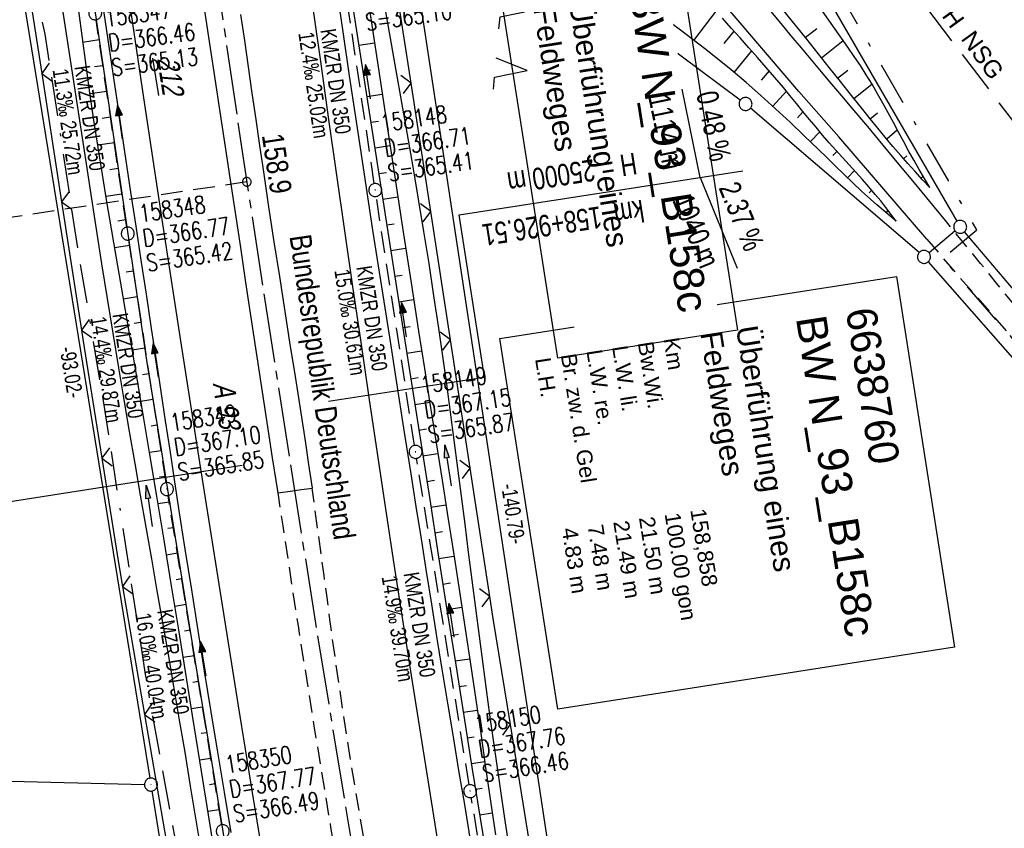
# Model space of a CAD drawing. Extents: x 510806 to 511233, y 466129 to 467087.
# Tile 17 of 35: x 511027 to 511141, y 466527 to 466620. Entities that reach past the tile are written whole.
import ezdxf
from ezdxf.enums import TextEntityAlignment as Align

# ---------------------------------------------------------------- set-up
doc = ezdxf.new("R2010")
doc.units = 0
doc.header["$LTSCALE"] = 10
doc.header["$MEASUREMENT"] = 0
for name, pattern in [('ACAD_ISO16W100', [73, 15, -6.5, 15, -6.5, 15, -7, 1, -7]), ('ACHSE', [5.5, 4, -0.5, 0.5, -0.5]), ('AUSGEZOGEN', [0]), ('LT00', [0]), ('LT05', [0.7, 0.5, -0.2]), ('LT08', [0.42, 0.2, -0.1, 0.02, -0.1]), ('LT11', [0.3, 0.2, -0.1]), ('LT17', [0.15, 0.1, -0.05]), ('STRICHLINIE2', [0.375, 0.25, -0.125])]:
    doc.linetypes.add(name, pattern=pattern)
doc.layers.get('0').update_dxf_attribs({"linetype": 'LT00'})
for name, color, linetype in [('--EK_BW_TEXT_B', 20, 'LT00'), ('--EK_FBR', 1, 'LT00'), ('--EK_Halt-Pfeil', 4, 'LT00'), ('--EK_Haltung', 7, 'STRICHLINIE2'), ('--EK_Haltung-Text', 140, 'LT00'), ('--EK_Schacht-Text', 5, 'LT00'), ('--EK_ST-93-1', 30, 'LT17'), ('--EL_DFK_AB_L', 21, 'LT00'), ('--EL_DFK_AB_P', 7, 'LT00'), ('--EL_Halt-Pfeil', 4, 'LT00'), ('--EL_Haltung', 182, 'STRICHLINIE2'), ('--EL_Haltung-Text', 182, 'LT00'), ('-AX-093', 35, 'ACHSE'), ('-GRA-20O', 20, 'LT00'), ('-GRA-20W', 20, 'LT00'), ('-ST-93-1', 250, 'LT00'), ('ABSTAND', 8, 'LT00'), ('BAB-KABEL', 220, 'ACAD_ISO16W100'), ('BRD', 255, 'Continuous'), ('BW_TEXT_B', 20, 'AUSGEZOGEN'), ('DFK_AB_FLNR', 7, 'Continuous'), ('DFK_AB_L', 21, 'LT00'), ('DFK_AB_P', 7, 'LT00'), ('DFK_BES-WEGE', 255, 'LT00'), ('DFK_GZPKT', 250, 'LT00'), ('DFK_KATASTER', 250, 'LT00'), ('DFK_NUTZUNG', 250, 'LT00'), ('FFH', 61, 'LT05'), ('FFH_TEXT', 61, 'LT00'), ('GEMEINDEGRENZE', 3, 'LT08'), ('MITTELSTREIFEN-Ü_LINIE', 250, 'LT11'), ('NSG', 61, 'LT05'), ('NSG_TEXT', 61, 'LT00'), ('PFEIL', 140, 'AUSGEZOGEN'), ('V101_AFBR_BAB', 250, 'LT00'), ('V101_BOESCH', 250, 'LT00'), ('V101_BOSCHUNG', 250, 'LT00'), ('V101_FELDWEG', 250, 'LT11'), ('V101_GRABEN', 250, 'LT00'), ('V101_KA_PRUF', 182, 'LT00'), ('V101_LD_MARK', 250, 'LT00'), ('V101_PARK_MS', 1, 'LT00'), ('V101_RASTER', 250, 'LT00'), ('V101_ZAUN', 40, 'LT00')]:
    doc.layers.add(name, color=color, linetype=linetype)
doc.styles.add('Beschrift', font='ARIAL.TTF')
doc.styles.add('Haltungsbeschriftung', font='ARIAL.TTF', dxfattribs={"width": 0.75})
doc.styles.add('schachtbeschriftung', font='romans.shx', dxfattribs={"width": 0.75, "height": 2})
doc.styles.get("Standard").update_dxf_attribs({"font": 'ARIAL.TTF'})

# ---------------------------------------------------------------- blocks, each defined once
blk = doc.blocks.new('SYMB7010')
at = {"color": 0, "linetype": 'ByBlock'}
for points in [[(-0.031408, 0.499213), (-0.093728, 0.49134), (-0.15457, 0.475719), (-0.212975, 0.452595), (-0.268021, 0.422333), (-0.31884, 0.385411), (-0.36463, 0.342411), (-0.40467, 0.29401), (-0.438329, 0.240973), (-0.465074, 0.184136), (-0.484486, 0.124395), (-0.496256, 0.062692), (-0.5002, 0)], [(-0.5002, 0), (-0.496256, -0.062692), (-0.484486, -0.124395), (-0.465075, -0.184136), (-0.438329, -0.240973), (-0.404671, -0.29401), (-0.36463, -0.342411), (-0.31884, -0.385411), (-0.268021, -0.422333), (-0.212975, -0.452595), (-0.154571, -0.475719), (-0.093728, -0.49134), (-0.031408, -0.499213), (0.031408, -0.499213)], [(0.5002, 0), (0.496256, 0.062692), (0.484485, 0.124395), (0.465074, 0.184136), (0.438329, 0.240973), (0.40467, 0.29401), (0.36463, 0.342411), (0.31884, 0.385411), (0.268021, 0.422333), (0.212975, 0.452595), (0.15457, 0.475719), (0.093728, 0.49134), (0.031408, 0.499213), (-0.031408, 0.499213)], [(0.031408, -0.499213), (0.093728, -0.491341), (0.15457, -0.475719), (0.212975, -0.452595), (0.268021, -0.422333), (0.31884, -0.385411), (0.36463, -0.342411), (0.404671, -0.294011), (0.438329, -0.240974), (0.465075, -0.184136), (0.484486, -0.124395), (0.496256, -0.062692), (0.500201, 0)]]:
    blk.add_lwpolyline(points, dxfattribs=at)
blk = doc.blocks.new('SYMB0003')
at = {"color": 0, "linetype": 'ByBlock'}
for p, q in [((-0.015712, 0), (0.010166, 0.012015)), ((0, -0.021257), (-0.015712, 0)), ((0.010166, 0.012015), (0, -0.021257))]:
    blk.add_line(p, q, dxfattribs=at)
for points in [[(-0.031395, 0.499013), (-0.093691, 0.491144), (-0.154509, 0.475528), (-0.21289, 0.452414), (-0.267913, 0.422164), (-0.318712, 0.385257), (-0.364484, 0.342274), (-0.404509, 0.293893), (-0.438154, 0.240877), (-0.464888, 0.184062), (-0.484292, 0.124345), (-0.496058, 0.062667), (-0.5, 0)], [(-0.5, 0), (-0.496058, -0.062667), (-0.484292, -0.124345), (-0.464888, -0.184062), (-0.438154, -0.240877), (-0.404509, -0.293893), (-0.364485, -0.342274), (-0.318712, -0.385257), (-0.267914, -0.422164), (-0.21289, -0.452414), (-0.154509, -0.475529), (-0.093691, -0.491144), (-0.031395, -0.499014), (0.031395, -0.499014)], [(0.5, 0), (0.496057, 0.062667), (0.484292, 0.124345), (0.464888, 0.184062), (0.438153, 0.240877), (0.404509, 0.293893), (0.364484, 0.342274), (0.318712, 0.385257), (0.267913, 0.422164), (0.21289, 0.452414), (0.154509, 0.475528), (0.093691, 0.491144), (0.031395, 0.499013), (-0.031395, 0.499013)], [(0.031395, -0.499014), (0.093691, -0.491144), (0.154509, -0.475529), (0.21289, -0.452414), (0.267914, -0.422164), (0.318712, -0.385257), (0.364485, -0.342274), (0.404509, -0.293893), (0.438154, -0.240877), (0.464889, -0.184062), (0.484292, -0.124345), (0.496058, -0.062667), (0.5, 0)]]:
    blk.add_lwpolyline(points, dxfattribs=at)
blk = doc.blocks.new('Pfreil3')
at = {"layer": 'PFEIL'}
blk.add_hatch(color=256, dxfattribs=at).paths.add_polyline_path([(-1.55, 0.27), (-1.55, -0.27), (0, 0)])
for p, q in [((-1.55, 0), (-4.83, 0)), ((-1.55, -0.27), (-1.55, 0.27)), ((-1.55, 0.27), (0, 0)), ((0, 0), (-1.55, -0.27))]:
    blk.add_line(p, q, dxfattribs=at)
blk = doc.blocks.new('SYMB0024')
at = {"color": 0, "linetype": 'ByBlock'}
for p, q in [((-0.5, 0.5), (0, 0)), ((0, 0), (0.5, 0.5))]:
    blk.add_line(p, q, dxfattribs=at)
blk = doc.blocks.new('SYMB0070')
at = {"color": 0, "linetype": 'ByBlock'}
for p, q in [((-0.5, 0), (0.2, 0)), ((0.5, 0), (0.2, 0.1)), ((0.2, 0.1), (0.2, 0)), ((0.468, 0), (0.21, 0.086)), ((0.21, 0.086), (0.21, -0.086)), ((0.21, -0.086), (0.468, 0)), ((0.22, -0.072), (0.437, 0)), ((0.23, -0.058), (0.405, 0)), ((0.24, -0.045), (0.374, 0)), ((0.342, 0), (0.25, 0.031)), ((0.25, 0.031), (0.25, -0.031)), ((0.25, -0.031), (0.342, 0)), ((0.26, -0.017), (0.31, 0)), ((0.27, -0.003), (0.279, 0))]:
    blk.add_line(p, q, dxfattribs=at)
for points in [[(0.2, 0), (0.2, -0.1), (0.5, 0)], [(0.437, 0), (0.22, 0.072), (0.22, -0.072)], [(0.405, 0), (0.23, 0.058), (0.23, -0.058)], [(0.374, 0), (0.24, 0.045), (0.24, -0.045)], [(0.31, 0), (0.26, 0.017), (0.26, -0.017)], [(0.279, 0), (0.27, 0.003), (0.27, -0.003)]]:
    blk.add_lwpolyline(points, dxfattribs=at)
blk = doc.blocks.new('SYMB7221')
at = {"color": 0, "linetype": 'ByBlock'}
for p, q in [((0, 0.435), (-0.11, 0.065)), ((0.11, 0.065), (0, 0.435)), ((0.25, 0.065), (0.11, 0.065)), ((-0.35, -0.065), (-0.46, -0.435)), ((0.35, -0.065), (0.24, -0.435))]:
    blk.add_line(p, q, dxfattribs=at)
for points in [[(-0.1, -0.435), (-0.24, -0.435), (-0.35, -0.065)], [(0.6, -0.435), (0.46, -0.435), (0.35, -0.065)]]:
    blk.add_lwpolyline(points, dxfattribs=at)
blk = doc.blocks.new('SYMB2')
at = {"color": 0, "linetype": 'ByBlock', "flags": 128}
for points in [[(-0.031395, 0.499013), (-0.093691, 0.491144), (-0.154509, 0.475528), (-0.21289, 0.452414), (-0.267913, 0.422164), (-0.318712, 0.385257), (-0.364484, 0.342274), (-0.404509, 0.293893), (-0.438154, 0.240877), (-0.464888, 0.184062), (-0.484292, 0.124345), (-0.496058, 0.062667), (-0.5, 0)], [(-0.5, 0), (-0.496058, -0.062667), (-0.484292, -0.124345), (-0.464888, -0.184062), (-0.438154, -0.240877), (-0.404509, -0.293893), (-0.364485, -0.342274), (-0.318712, -0.385257), (-0.267914, -0.422164), (-0.21289, -0.452414), (-0.154509, -0.475529), (-0.093691, -0.491144), (-0.031395, -0.499014), (0.031395, -0.499014)], [(0.5, 0), (0.496057, 0.062667), (0.484292, 0.124345), (0.464888, 0.184062), (0.438153, 0.240877), (0.404509, 0.293893), (0.364484, 0.342274), (0.318712, 0.385257), (0.267913, 0.422164), (0.21289, 0.452414), (0.154509, 0.475528), (0.093691, 0.491144), (0.031395, 0.499013), (-0.031395, 0.499013)], [(0.031395, -0.499014), (0.093691, -0.491144), (0.154509, -0.475529), (0.21289, -0.452414), (0.267914, -0.422164), (0.318712, -0.385257), (0.364485, -0.342274), (0.404509, -0.293893), (0.438154, -0.240877), (0.464889, -0.184062), (0.484292, -0.124345), (0.496058, -0.062667), (0.5, 0)]]:
    blk.add_lwpolyline(points, dxfattribs=at)

msp = doc.modelspace()

# ---------------------------------------------------------------- linework, layer by layer
at = {"layer": '--EK_FBR'}
for points in [[(511051.84, 466526.34), (511051.06, 466531), (511050.29, 466535.65), (511049.53, 466540.31), (511048.76, 466545), (511048.01, 466549.69), (511047.26, 466554.38), (511046.52, 466559.07), (511045.79, 466563.77), (511045.27, 466567.15), (511044.76, 466570.53), (511044.25, 466573.91), (511043.74, 466577.29), (511043.23, 466580.67), (511042.63, 466584.6), (511042.04, 466588.54), (511041.44, 466592.47), (511040.84, 466596.4), (511040.25, 466600.33), (511039.51, 466605.26), (511038.77, 466610.18), (511038.04, 466615.1), (511037.3, 466620.02), (511036.57, 466624.94)], [(511064.06, 466623.38), (511064.75, 466618.58), (511065.46, 466613.78), (511066.17, 466608.99), (511066.9, 466604.2), (511067.53, 466600.07), (511068.16, 466595.95), (511068.8, 466591.82), (511069.45, 466587.7), (511070.09, 466583.57), (511070.92, 466578.31), (511071.74, 466573.05), (511072.57, 466567.79), (511073.16, 466564.03), (511073.75, 466560.27), (511074.34, 466556.5), (511074.94, 466552.74), (511075.54, 466548.98), (511076.15, 466545.22), (511076.79, 466541.31), (511077.44, 466537.4), (511078.09, 466533.5), (511078.75, 466529.59), (511079.4, 466525.69)], [(511057.23, 466565.61), (511056.61, 466569.66), (511055.99, 466573.71), (511055.37, 466577.76), (511054.75, 466581.81), (511054.14, 466585.85), (511053.53, 466589.89), (511052.93, 466593.93), (511052.32, 466597.97), (511051.71, 466602.01), (511051.09, 466606.07), (511050.47, 466610.13), (511049.85, 466614.19), (511049.24, 466618.25), (511048.63, 466622.31)], [(511132.14, 466594.9), (511121.98, 466606.72), (511117.38, 466611.96), (511108.56, 466622.29)], [(511052.9, 466620.88), (511053.35, 466617.85), (511053.78, 466614.82), (511054.22, 466611.78), (511054.66, 466608.75), (511055.1, 466605.72), (511055.54, 466602.69), (511056.15, 466598.65), (511056.76, 466594.61), (511057.39, 466590.58), (511058.02, 466586.54), (511058.65, 466582.51), (511059.08, 466579.78), (511059.51, 466577.06), (511059.93, 466574.33), (511060.35, 466571.6), (511060.76, 466568.88), (511061.16, 466566.15)], [(511134.31, 466597.06), (511132.51, 466599.24), (511130.72, 466601.42), (511128.92, 466603.59), (511127.13, 466605.76), (511125.33, 466607.92), (511123.53, 466610.06), (511122.36, 466611.45), (511121.19, 466612.83), (511120.01, 466614.22), (511118.84, 466615.61), (511117.67, 466617), (511116.49, 466618.41), (511115.32, 466619.83), (511114.15, 466621.26)], [(511057.23, 466565.61), (511058.65, 466565.78), (511059.93, 466565.98), (511061.16, 466566.15)]]:
    msp.add_lwpolyline(points, dxfattribs=at)
at = {"layer": '--EK_Haltung'}
for p, q in [((511068.35, 466601.32), (511064.9, 466624.59)), ((511039.77, 466596.29), (511036.22, 466620.26)), ((511073, 466571.07), (511068.57, 466599.84)), ((511044.3, 466566.77), (511039.99, 466594.81)), ((511079.3, 466531.87), (511073.24, 466569.59)), ((511050.73, 466527.25), (511044.54, 466565.29)), ((511085.92, 466492.76), (511079.55, 466530.39))]:
    msp.add_line(p, q, dxfattribs=at)
at = {"layer": '--EK_ST-93-1', "ltscale": 2.5}
msp.add_line((511053.63, 466601.53), (511014.09, 466595.57), dxfattribs=at)
at = {"layer": '--EL_DFK_AB_L'}
for p, q in [((511027.77, 466622.97), (511042.44, 466532.63)), ((511050.27, 466484.37), (511042.68, 466531.15))]:
    msp.add_line(p, q, dxfattribs=at)
at = {"layer": '--EL_Haltung'}
for p, q in [((511068.35, 466601.32), (511064.9, 466624.59)), ((511039.77, 466596.29), (511036.22, 466620.26)), ((511073, 466571.07), (511068.57, 466599.84)), ((511044.3, 466566.77), (511039.99, 466594.81)), ((511079.3, 466531.87), (511073.24, 466569.59)), ((511050.73, 466527.25), (511044.54, 466565.29)), ((511085.92, 466492.76), (511079.55, 466530.39))]:
    msp.add_line(p, q, dxfattribs=at)
at = {"layer": '-AX-093', "ltscale": 0.2}
msp.add_lwpolyline([(511019.15, 466886.32), (511021.02, 466866.41), (511022.97, 466846.5), (511025.01, 466826.61), (511027.12, 466806.72), (511029.31, 466786.84), (511031.58, 466766.97), (511033.93, 466747.11), (511036.36, 466727.25), (511038.87, 466707.41), (511041.46, 466687.58), (511044.13, 466667.76), (511046.87, 466647.95), (511049.7, 466628.15), (511052.61, 466608.36), (511055.59, 466588.59), (511058.66, 466568.82), (511061.8, 466549.07), (511065.02, 466529.33), (511068.32, 466509.61)], dxfattribs=at)
at = {"layer": '-GRA-20W'}
msp.add_line((511053.1, 466568.75), (511015.38, 466562.83), dxfattribs=at)
at = {"layer": 'BAB-KABEL', "ltscale": 0.03, "flags": 128}
msp.add_lwpolyline([(510972.24, 467068.61), (510975.91, 466996.57), (510977.98, 466968.8), (510979.79, 466948.12), (510983.5, 466918.71), (510987.42, 466888.38), (510991.02, 466862.11), (510995.17, 466835.48), (510999.66, 466809.43), (511004.38, 466787.08), (511010.67, 466758.22), (511015.84, 466724.86), (511019.99, 466699.02), (511022.7, 466674.98), (511023.84, 466667.26), (511024.5, 466662.02), (511024.36, 466656.98), (511021.99, 466652.4), (511015.67, 466649.5), (511014.88, 466647.88), (511015.76, 466640.01), (511016.16, 466634.18), (511017.33, 466627.88), (511020.62, 466626.04), (511027.57, 466625.36), (511028.73, 466623.98), (511029.53, 466622.08), (511030.32, 466618.59), (511034.12, 466593.59), (511037.32, 466574.49), (511041.92, 466544.36), (511045.92, 466522.33), (511050.71, 466494.71), (511055.61, 466464.59), (511063.51, 466423.43), (511071.81, 466385.81), (511078.52, 466354.09), (511085.03, 466325.47), (511091.12, 466297.54), (511098.83, 466258.82), (511106.63, 466221.87), (511109.23, 466209.78), (511117.68, 466173.99), (511121.99, 466155.79)], dxfattribs=at)
at = {"layer": 'DFK_AB_L'}
for p, q in [((511093.3, 466492.71), (511072.46, 466630.44)), ((511027.77, 466622.97), (511042.44, 466532.63)), ((511050.27, 466484.37), (511042.68, 466531.15))]:
    msp.add_line(p, q, dxfattribs=at)
at = {"layer": 'DFK_KATASTER'}
for p, q in [((511110.62, 466610.98), (511085.76, 466629.5)), ((511116.95, 466629.21), (511135.63, 466596.98)), ((511131.26, 466593.35), (511111.79, 466610.04)), ((511135.43, 466595.85), (511132.41, 466593.34)), ((511173.8, 466551.78), (511136.5, 466595.76)), ((511132.32, 466592.3), (511175.12, 466543.34)), ((511024.35, 466532.34), (511041.81, 466531.91))]:
    msp.add_line(p, q, dxfattribs=at)
at = {"layer": 'FFH', "flags": 128}
msp.add_lwpolyline([(511170.28, 466574.29), (511142.75, 466607.76), (511116.22, 466642.47), (511086, 466662.03), (511047.17, 466822.26), (511028.63, 466962.75), (511027.6, 467018.05), (511036.73, 467078.71)], dxfattribs=at)
at = {"layer": 'GEMEINDEGRENZE', "ltscale": 2.5, "flags": 128}
msp.add_lwpolyline([(511174.69, 466546.12), (511133.97, 466592.69), (511137.94, 466595.99), (511118.07, 466630.26), (511117.98, 466686.07), (511089.3, 466714.01), (511066.58, 466744.61), (511062.55, 466757.98), (511042.86, 467071.75), (511043.58, 467079.78)], dxfattribs=at)
at = {"layer": 'MITTELSTREIFEN-Ü_LINIE', "flags": 128}
for points in [[(511083.73, 466431.38), (511083.17, 466434.29), (511082.62, 466437.2), (511082.08, 466440.12), (511081.54, 466443.03), (511081.01, 466445.95), (511080.48, 466448.86), (511079.64, 466453.56), (511078.79, 466458.26), (511077.95, 466462.95), (511077.12, 466467.65), (511076.29, 466472.35), (511075.6, 466476.32), (511074.91, 466480.3), (511074.22, 466484.28), (511073.54, 466488.25), (511072.86, 466492.23), (511072.18, 466496.21), (511071.17, 466502.14), (511070.15, 466508.08), (511069.13, 466514.01), (511068.11, 466519.95), (511067.61, 466522.87), (511067.11, 466525.8), (511066.62, 466528.73), (511066.13, 466531.65), (511065.65, 466534.58), (511065.18, 466537.51), (511064.73, 466540.45), (511064.29, 466543.38), (511063.93, 466545.91), (511063.57, 466548.44), (511063.23, 466550.97), (511062.89, 466553.5), (511062.55, 466556.03), (511062.21, 466558.56), (511061.87, 466561.09), (511061.52, 466563.62), (511061.16, 466566.15)], [(511080.31, 466430.88), (511079.51, 466435.19), (511078.71, 466439.49), (511077.91, 466443.79), (511077.12, 466448.1), (511076.26, 466452.83), (511075.4, 466457.57), (511074.55, 466462.3), (511073.7, 466467.04), (511072.85, 466471.77), (511072.01, 466476.51), (511071.17, 466481.24), (511070.33, 466485.98), (511069.5, 466490.72), (511068.67, 466495.46), (511067.99, 466499.41), (511067.32, 466503.37), (511066.65, 466507.32), (511065.98, 466511.28), (511065.32, 466515.24), (511064.66, 466519.19), (511064, 466523.09), (511063.35, 466526.98), (511062.7, 466530.88), (511062.06, 466534.78), (511061.42, 466538.68), (511060.79, 466542.57), (511060.19, 466546.41), (511059.59, 466550.25), (511058.99, 466554.09), (511058.4, 466557.93), (511057.82, 466561.77), (511057.23, 466565.61)]]:
    msp.add_lwpolyline(points, dxfattribs=at)
at = {"layer": 'NSG', "flags": 128}
msp.add_lwpolyline([(511170.28, 466574.29), (511142.75, 466607.76), (511116.23, 466642.47), (511086, 466662.03), (511047.18, 466822.26), (511028.63, 466962.75), (511027.6, 467018.05), (511036.73, 467078.71)], dxfattribs=at)
at = {"layer": 'V101_AFBR_BAB'}
for points in [[(511051.84, 466526.34), (511051.06, 466531), (511050.29, 466535.65), (511049.53, 466540.31), (511048.76, 466545), (511048.01, 466549.69), (511047.26, 466554.38), (511046.52, 466559.07), (511045.79, 466563.77), (511045.27, 466567.15), (511044.76, 466570.53), (511044.25, 466573.91), (511043.74, 466577.29), (511043.23, 466580.67), (511042.63, 466584.6), (511042.04, 466588.54), (511041.44, 466592.47), (511040.84, 466596.4), (511040.25, 466600.33), (511039.51, 466605.26), (511038.77, 466610.18), (511038.04, 466615.1), (511037.3, 466620.02), (511036.57, 466624.94)], [(511064.06, 466623.38), (511064.75, 466618.58), (511065.46, 466613.78), (511066.17, 466608.99), (511066.9, 466604.2), (511067.53, 466600.07), (511068.16, 466595.95), (511068.8, 466591.82), (511069.45, 466587.7), (511070.09, 466583.57), (511070.92, 466578.31), (511071.74, 466573.05), (511072.57, 466567.79), (511073.16, 466564.03), (511073.75, 466560.27), (511074.34, 466556.5), (511074.94, 466552.74), (511075.54, 466548.98), (511076.15, 466545.22), (511076.79, 466541.31), (511077.44, 466537.4), (511078.09, 466533.5), (511078.75, 466529.59), (511079.4, 466525.69)], [(511057.23, 466565.61), (511056.61, 466569.66), (511055.99, 466573.71), (511055.37, 466577.76), (511054.75, 466581.81), (511054.14, 466585.85), (511053.53, 466589.89), (511052.93, 466593.93), (511052.32, 466597.97), (511051.71, 466602.01), (511051.09, 466606.07), (511050.47, 466610.13), (511049.85, 466614.19), (511049.24, 466618.25), (511048.63, 466622.31)], [(511132.14, 466594.9), (511121.98, 466606.72), (511117.38, 466611.96), (511108.56, 466622.29)], [(511052.9, 466620.88), (511053.35, 466617.85), (511053.78, 466614.82), (511054.22, 466611.78), (511054.66, 466608.75), (511055.1, 466605.72), (511055.54, 466602.69), (511056.15, 466598.65), (511056.76, 466594.61), (511057.39, 466590.58), (511058.02, 466586.54), (511058.65, 466582.51), (511059.08, 466579.78), (511059.51, 466577.06), (511059.93, 466574.33), (511060.35, 466571.6), (511060.76, 466568.88), (511061.16, 466566.15)], [(511134.31, 466597.06), (511132.51, 466599.24), (511130.72, 466601.42), (511128.92, 466603.59), (511127.13, 466605.76), (511125.33, 466607.92), (511123.53, 466610.06), (511122.36, 466611.45), (511121.19, 466612.83), (511120.01, 466614.22), (511118.84, 466615.61), (511117.67, 466617), (511116.49, 466618.41), (511115.32, 466619.83), (511114.15, 466621.26)]]:
    msp.add_lwpolyline(points, dxfattribs=at)
at = {"layer": 'V101_BOESCH'}
for points in [[(511032.65, 466630.86), (511032.97, 466630.84), (511033.27, 466630.81), (511033.55, 466630.75), (511033.8, 466630.64), (511034.05, 466630.42), (511034.26, 466630.14), (511034.42, 466629.79), (511034.55, 466629.42), (511034.66, 466629.03), (511034.85, 466628.27), (511035.02, 466627.54), (511035.17, 466626.83), (511035.31, 466626.13), (511035.44, 466625.45), (511035.57, 466624.77), (511042.08, 466580.67), (511043.72, 466570.55), (511045.36, 466560.42), (511046.99, 466550.29), (511048.64, 466540.17), (511049.92, 466532.23), (511051.21, 466524.3)], [(511064.8, 466628.66), (511071.78, 466583.9), (511072.77, 466577.54), (511073.76, 466571.17), (511074.75, 466564.81), (511075.74, 466558.44), (511076.74, 466552.08), (511077.75, 466545.72), (511078.68, 466539.82), (511079.63, 466533.92), (511080.58, 466528.02), (511081.54, 466522.12)], [(511128.63, 466596.99), (511127.87, 466597.62), (511127.13, 466598.25), (511126.38, 466598.89), (511125.65, 466599.53), (511124.62, 466600.46), (511123.61, 466601.41), (511122.61, 466602.37), (511121.62, 466603.33), (511120.64, 466604.31), (511119.65, 466605.28), (511118.01, 466606.86), (511116.36, 466608.42), (511114.69, 466609.97), (511113, 466611.49), (511111.29, 466612.99), (511109.55, 466614.46), (511107.79, 466615.9), (511106.49, 466616.92), (511105.17, 466617.94), (511103.85, 466618.94), (511102.52, 466619.93), (511101.18, 466620.92)], [(511132.5, 466600.86), (511131.65, 466601.78), (511130.81, 466602.71), (511129.97, 466603.64), (511129.14, 466604.58), (511128.24, 466605.62), (511127.36, 466606.68), (511126.49, 466607.74), (511125.62, 466608.81), (511124.77, 466609.88), (511123.47, 466611.5), (511122.17, 466613.12), (511120.88, 466614.74), (511119.59, 466616.37), (511118.29, 466618), (511116.98, 466619.64), (511115.66, 466621.29)], [(511132.5, 466600.86), (511131.89, 466601.9), (511131.28, 466602.95), (511130.68, 466603.99), (511130.09, 466605.05), (511129.49, 466606.15), (511128.89, 466607.27), (511128.29, 466608.38), (511127.7, 466609.49), (511127.09, 466610.6), (511126.47, 466611.71), (511125.83, 466612.81), (511125.17, 466613.89), (511124.48, 466614.96), (511123.77, 466616.02), (511123.05, 466617.07), (511122.31, 466618.12), (511121.57, 466619.17), (511120.83, 466620.22), (511120.1, 466621.26)], [(511128.63, 466596.99), (511128.03, 466597.77), (511127.43, 466598.55), (511126.83, 466599.32), (511126.21, 466600.08), (511125.47, 466600.95), (511124.72, 466601.8), (511123.96, 466602.65), (511123.19, 466603.49), (511122.42, 466604.33), (511121.65, 466605.17), (511120.89, 466606.02), (511120.12, 466606.92), (511119.36, 466607.83), (511118.6, 466608.74), (511117.85, 466609.67), (511117.1, 466610.59), (511116.35, 466611.51), (511115.6, 466612.42), (511114.62, 466613.59), (511113.62, 466614.74), (511112.62, 466615.88), (511111.61, 466617.02), (511110.6, 466618.16), (511109.58, 466619.3), (511108.57, 466620.43)]]:
    msp.add_lwpolyline(points, dxfattribs=at)
at = {"layer": 'V101_BOSCHUNG'}
for p, q in [((511105.26, 466617.87), (511107.84, 466621.26)), ((511108.74, 466617.5), (511109.89, 466618.95)), ((511118.12, 466618.21), (511119.45, 466619.26)), ((511036.58, 466617.92), (511034.66, 466617.62)), ((511066.57, 466617.31), (511068.38, 466617.59)), ((511119.98, 466615.87), (511122.51, 466617.84)), ((511109.9, 466614.17), (511111.94, 466616.65)), ((511037.02, 466614.95), (511036.04, 466614.8)), ((511067.03, 466614.35), (511067.93, 466614.48)), ((511113.06, 466613.29), (511113.97, 466614.34)), ((511121.86, 466613.51), (511123.03, 466614.45)), ((511123.73, 466611.16), (511125.81, 466612.83)), ((511037.46, 466611.98), (511035.49, 466611.68)), ((511067.5, 466611.38), (511069.27, 466611.66)), ((511114.37, 466610.27), (511115.95, 466612)), ((511117.21, 466608.94), (511117.87, 466609.64)), ((511125.62, 466608.81), (511126.46, 466609.51)), ((511037.89, 466609.02), (511036.91, 466608.86)), ((511067.96, 466608.42), (511068.84, 466608.55)), ((511118.72, 466606.18), (511119.8, 466607.3)), ((511127.52, 466606.48), (511128.75, 466607.52)), ((511038.33, 466606.05), (511036.39, 466605.75)), ((511068.42, 466605.45), (511070.17, 466605.72)), ((511121.32, 466604.56), (511121.78, 466605.03)), ((511129.48, 466604.2), (511129.84, 466604.52)), ((511038.77, 466603.08), (511037.82, 466602.93)), ((511068.88, 466602.49), (511069.75, 466602.62)), ((511123.01, 466601.98), (511123.8, 466602.82)), ((511131.48, 466601.96), (511131.72, 466602.18)), ((511039.21, 466600.11), (511037.34, 466599.83)), ((511125.5, 466600.25), (511125.8, 466600.58)), ((511069.34, 466599.52), (511071.07, 466599.79)), ((511127.48, 466597.96), (511127.69, 466598.22)), ((511039.65, 466597.14), (511038.74, 466597)), ((511069.81, 466596.56), (511070.66, 466596.69)), ((511040.09, 466594.18), (511038.34, 466593.91)), ((511070.27, 466593.6), (511071.97, 466593.86)), ((511040.53, 466591.21), (511039.68, 466591.08)), ((511070.73, 466590.63), (511071.58, 466590.76)), ((511040.96, 466588.24), (511039.35, 466587.99)), ((511071.19, 466587.67), (511072.89, 466587.93)), ((511041.4, 466585.27), (511040.63, 466585.15)), ((511071.66, 466584.7), (511072.5, 466584.83)), ((511041.84, 466582.3), (511040.37, 466582.08)), ((511072.12, 466581.74), (511073.81, 466582)), ((511042.3, 466579.34), (511041.59, 466579.23)), ((511072.58, 466578.77), (511073.43, 466578.91)), ((511042.78, 466576.38), (511041.38, 466576.16)), ((511073.04, 466575.81), (511074.75, 466576.08)), ((511043.25, 466573.42), (511042.57, 466573.31)), ((511073.5, 466572.85), (511074.36, 466572.98)), ((511043.73, 466570.45), (511042.38, 466570.25)), ((511073.96, 466569.88), (511075.68, 466570.15)), ((511044.21, 466567.49), (511043.54, 466567.39)), ((511074.42, 466566.92), (511075.29, 466567.05)), ((511044.69, 466564.53), (511043.36, 466564.33)), ((511074.88, 466563.95), (511076.62, 466564.22)), ((511045.17, 466561.57), (511044.51, 466561.47)), ((511075.34, 466560.99), (511076.22, 466561.12)), ((511045.65, 466558.61), (511044.33, 466558.41)), ((511075.81, 466558.02), (511077.55, 466558.29)), ((511046.13, 466555.65), (511045.47, 466555.55)), ((511076.27, 466555.06), (511077.14, 466555.2)), ((511046.61, 466552.69), (511045.3, 466552.48)), ((511076.74, 466552.1), (511078.47, 466552.37)), ((511047.09, 466549.72), (511046.43, 466549.62)), ((511077.21, 466549.13), (511078.06, 466549.27)), ((511047.57, 466546.76), (511046.25, 466546.56)), ((511077.67, 466546.17), (511079.37, 466546.43)), ((511048.05, 466543.8), (511047.39, 466543.7)), ((511078.14, 466543.21), (511078.98, 466543.34)), ((511048.53, 466540.84), (511047.21, 466540.64)), ((511078.62, 466540.24), (511080.25, 466540.5)), ((511049.01, 466537.88), (511048.35, 466537.78)), ((511079.09, 466537.28), (511079.89, 466537.41)), ((511049.49, 466534.92), (511048.16, 466534.71)), ((511079.56, 466534.32), (511081.12, 466534.56)), ((511049.97, 466531.96), (511049.3, 466531.85)), ((511080.04, 466531.36), (511080.79, 466531.47)), ((511050.45, 466528.99), (511049.11, 466528.79)), ((511080.52, 466528.4), (511081.97, 466528.62))]:
    msp.add_line(p, q, dxfattribs=at)
at = {"layer": 'V101_FELDWEG', "flags": 128}
for points in [[(511173.95, 466550.81), (511171.69, 466553.34), (511169.33, 466555.97), (511166.69, 466558.92), (511164.07, 466561.87), (511161.45, 466564.84), (511158.84, 466567.81), (511156.24, 466570.79), (511153.66, 466573.79), (511151.08, 466576.79), (511148.53, 466579.81), (511146.48, 466582.26), (511144.43, 466584.71), (511142.4, 466587.17), (511140.37, 466589.64), (511138.35, 466592.11), (511136.33, 466594.58), (511134.31, 466597.06)], [(511132.14, 466594.9), (511135.77, 466590.7), (511139.41, 466586.51), (511143.04, 466582.31), (511146.67, 466578.11), (511148.96, 466575.47), (511151.24, 466572.82), (511153.53, 466570.17), (511155.82, 466567.53), (511158.11, 466564.89), (511160.4, 466562.25), (511162.71, 466559.62), (511165.02, 466557), (511167.34, 466554.38), (511169.47, 466552), (511171.61, 466549.62), (511173.75, 466547.24), (511174.67, 466546.22)]]:
    msp.add_lwpolyline(points, dxfattribs=at)
at = {"layer": 'V101_GRABEN'}
for points in [[(511065.85, 466634), (511066.67, 466629.08), (511067.5, 466623.48), (511068.34, 466617.87), (511069.18, 466612.27), (511070.02, 466606.67), (511070.87, 466601.07), (511071.73, 466595.47), (511072.59, 466589.87), (511073.46, 466584.27), (511074.13, 466579.97), (511074.81, 466575.68), (511075.49, 466571.38), (511076.17, 466567.08), (511076.85, 466562.78), (511077.52, 466558.48), (511078.19, 466554.18), (511078.85, 466549.88), (511079.5, 466545.58), (511080.08, 466541.68), (511080.65, 466537.78), (511081.21, 466533.88), (511081.78, 466529.99), (511082.34, 466526.09)], [(511048.42, 466523.85), (511047.78, 466527.78), (511047.14, 466531.71), (511046.49, 466535.64), (511045.83, 466539.57), (511045.21, 466543.25), (511044.57, 466546.93), (511043.93, 466550.61), (511043.29, 466554.29), (511042.65, 466557.96), (511042, 466561.64), (511041.36, 466565.32), (511040.72, 466569), (511040.08, 466572.68), (511039.46, 466576.36), (511038.84, 466580.04), (511038.18, 466584.05), (511037.54, 466588.06), (511036.9, 466592.06), (511036.27, 466596.07), (511035.65, 466600.08), (511035.03, 466604.1), (511034.42, 466608.11), (511033.81, 466612.12), (511033.19, 466616.13), (511032.58, 466620.15), (511031.96, 466624.16)], [(511069.52, 466621.84), (511070.19, 466618.13), (511070.85, 466614.41), (511071.51, 466610.69), (511072.16, 466606.98), (511072.8, 466603.26), (511073.42, 466599.54), (511074.03, 466595.81), (511074.63, 466592.09), (511075.2, 466588.36), (511075.76, 466584.63), (511076.22, 466581.4), (511076.67, 466578.17), (511077.11, 466574.93), (511077.54, 466571.7), (511077.96, 466568.46), (511078.38, 466565.22), (511078.79, 466561.98), (511079.2, 466558.74), (511079.61, 466555.5), (511080.03, 466552.26), (511080.45, 466549.03), (511080.87, 466545.79), (511081.67, 466539.93), (511082.49, 466534.08), (511083.35, 466528.24), (511084.23, 466522.39)], [(511034.2, 466621.27), (511034.6, 466618.12), (511035.02, 466614.96), (511035.47, 466611.81), (511035.94, 466608.66), (511036.43, 466605.51), (511036.93, 466602.37), (511037.44, 466599.23), (511037.97, 466596.09), (511038.5, 466592.95), (511039.04, 466589.81), (511039.58, 466586.67), (511040.12, 466583.53), (511040.66, 466580.39), (511041.52, 466575.33), (511042.37, 466570.27), (511043.21, 466565.21), (511044.05, 466560.14), (511044.87, 466555.08), (511045.7, 466550.01), (511046.51, 466544.95), (511047.33, 466539.88), (511048.18, 466534.62), (511049.02, 466529.36), (511049.87, 466524.09)]]:
    msp.add_lwpolyline(points, dxfattribs=at)
at = {"layer": 'V101_LD_MARK'}
for points in [[(511055.95, 466520.94), (511054.3, 466530.97), (511052.67, 466541), (511050.42, 466555.04), (511048.2, 466569.09), (511046.01, 466583.14), (511043.85, 466597.19), (511041.73, 466611.25), (511039.64, 466625.32), (511038.8, 466630.97), (511037.98, 466636.63), (511037.16, 466642.28), (511036.35, 466647.94), (511035.55, 466653.6), (511034.47, 466661.35), (511033.41, 466669.1), (511032.37, 466676.85), (511031.35, 466684.6), (511030.35, 466692.36), (511029.36, 466700.11), (511028.39, 466707.87), (511027.43, 466715.63), (511026.48, 466723.4), (511025.54, 466731.16)], [(511075.65, 466525.62), (511074.13, 466535.07), (511072.63, 466544.51), (511071.64, 466550.93), (511070.65, 466557.34), (511069.68, 466563.76), (511068.72, 466570.18), (511067.77, 466576.6), (511066.82, 466583.02), (511065.89, 466589.45), (511064.96, 466595.87), (511064.03, 466602.3), (511063.11, 466608.72), (511062.2, 466615.15), (511061.28, 466621.58)]]:
    msp.add_lwpolyline(points, dxfattribs=at)
at = {"layer": 'V101_PARK_MS'}
msp.add_lwpolyline([(511057.23, 466565.61), (511058.65, 466565.78), (511059.93, 466565.98), (511061.16, 466566.15)], dxfattribs=at)
at = {"layer": 'V101_RASTER'}
for p, q in [((511100, 466605), (511100, 466595)), ((511095, 466600), (511105, 466600))]:
    msp.add_line(p, q, dxfattribs=at)
at = {"layer": 'V101_ZAUN'}
for p, q in [((511072.61, 466612.93), (511070.33, 466627.76)), ((511029.94, 466614.05), (511032.24, 466599.23)), ((511074.88, 466598.11), (511072.61, 466612.93)), ((511032.24, 466599.23), (511034.54, 466584.41)), ((511077.15, 466583.28), (511074.88, 466598.11)), ((511079.43, 466568.45), (511077.15, 466583.28)), ((511081.7, 466553.63), (511079.43, 466568.45)), ((511039.27, 466554.78), (511041.81, 466540)), ((511041.81, 466540), (511044.34, 466525.21)), ((511086.46, 466524.01), (511084.07, 466538.82))]:
    msp.add_line(p, q, dxfattribs=at)
for points in [[(511027.54, 466628.86), (511027.94, 466626.88), (511029.94, 466614.05)], [(511034.54, 466584.41), (511034.7, 466583.37), (511036.89, 466569.59)], [(511036.89, 466569.59), (511038.81, 466557.5), (511039.27, 466554.78)], [(511084.07, 466538.82), (511082.09, 466551.07), (511081.7, 466553.63)]]:
    msp.add_lwpolyline(points, dxfattribs=at)

# ---------------------------------------------------------------- block references
at = {"layer": '--EK_Halt-Pfeil', "yscale": 4, "zscale": 4}
for p, xscale, rotation in [((511067.62, 466613.1), 3.999999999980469, 98.42807000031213), ((511038.99, 466608.42), 4.000000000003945, 98.41030999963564), ((511071.78, 466585.61), 4.000000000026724, 98.75133999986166), ((511043.13, 466580.94), 4.000000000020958, 98.73742999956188), ((511077.26, 466550.89), 3.999999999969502, 99.13830999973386), ((511048.62, 466546.43), 3.999999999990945, 99.24719000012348)]:
    msp.add_blockref('SYMB0070', p, dxfattribs=dict(at, xscale=xscale, rotation=rotation))
at = {"layer": '--EL_DFK_AB_P', "xscale": 1.500000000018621, "yscale": 1.5, "zscale": 1.5, "rotation": 264.7377099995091}
msp.add_blockref('SYMB0003', (511042.56, 466531.89), dxfattribs=at)
at = {"layer": '--EL_Halt-Pfeil', "yscale": 4, "zscale": 4}
for p, xscale, rotation in [((511067.62, 466613.1), 3.999999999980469, 98.42807000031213), ((511038.99, 466608.42), 4.000000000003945, 98.41030999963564), ((511071.78, 466585.61), 4.000000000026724, 98.75133999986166), ((511043.13, 466580.94), 4.000000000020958, 98.73742999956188), ((511077.26, 466550.89), 3.999999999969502, 99.13830999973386), ((511048.62, 466546.43), 3.999999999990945, 99.24719000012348)]:
    msp.add_blockref('SYMB0070', p, dxfattribs=dict(at, xscale=xscale, rotation=rotation))
at = {"layer": '-ST-93-1', "rotation": 274.1956499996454}
msp.add_blockref('SYMB2', (511053.63, 466601.53), dxfattribs=at)
at = {"layer": 'DFK_AB_P', "xscale": 1.500000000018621, "yscale": 1.5, "zscale": 1.5, "rotation": 264.7377099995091}
msp.add_blockref('SYMB0003', (511042.56, 466531.89), dxfattribs=at)
at = {"layer": 'DFK_GZPKT', "xscale": 1.500000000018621, "yscale": 1.5, "zscale": 1.5, "rotation": 264.7377099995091}
for p in [(511111.22, 466610.53), (511136.01, 466596.33), (511131.83, 466592.86)]:
    msp.add_blockref('SYMB7010', p, dxfattribs=at)
at = {"layer": 'DFK_NUTZUNG', "xscale": 10.00000000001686, "yscale": 10, "zscale": 10, "rotation": 264.7377100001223}
msp.add_blockref('SYMB7221', (511086.99, 466617.81), dxfattribs=at)
at = {"layer": 'PFEIL'}
for p, rotation in [((511076.49, 466571.16), 98.82931875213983), ((511042, 466566.47), 98.14197139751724)]:
    msp.add_blockref('Pfreil3', p, dxfattribs=dict(at, rotation=rotation))
at = {"layer": 'V101_KA_PRUF', "xscale": 1.49999999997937, "yscale": 1.5, "zscale": 1.5, "rotation": 278.9019099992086}
for p in [(511036.12, 466621), (511068.46, 466600.58), (511039.88, 466595.55), (511073.12, 466570.33), (511044.41, 466566.03), (511079.42, 466531.13), (511050.85, 466526.51)]:
    msp.add_blockref('SYMB0003', p, dxfattribs=at)
at = {"layer": 'V101_ZAUN', "yscale": 2.099999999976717, "zscale": 2.1}
for p, xscale, rotation in [((511029.94, 466614.05), 2.100000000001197, 278.831959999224), ((511072.61, 466612.93), 2.099999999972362, 98.71658000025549), ((511032.24, 466599.23), 2.100000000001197, 278.831959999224), ((511074.88, 466598.11), 2.099999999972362, 98.71658000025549), ((511034.54, 466584.41), 2.100000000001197, 278.831959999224), ((511077.15, 466583.28), 2.099999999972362, 98.71658000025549), ((511036.89, 466569.59), 2.100000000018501, 279.0138099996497), ((511079.43, 466568.45), 2.099999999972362, 98.71658000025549), ((511039.27, 466554.78), 2.099999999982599, 279.7167700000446), ((511081.7, 466553.63), 2.099999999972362, 98.71658000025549), ((511041.81, 466540), 2.099999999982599, 279.7167700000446), ((511084.07, 466538.82), 2.100000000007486, 99.1781600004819)]:
    msp.add_blockref('SYMB0024', p, dxfattribs=dict(at, xscale=xscale, rotation=rotation))

# ---------------------------------------------------------------- texts
at = {"layer": '--EK_Haltung-Text', "style": 'Haltungsbeschriftung', "width": 0.75}
for s, rotation, p in [('12.4‰ 25.02m', -81.5719, (511059.57, 466618.7)), ('KMZR DN 350', -81.5719, (511062.11, 466619.07)), ('KMZR DN 350', -81.5897, (511033.72, 466614.83)), ('11.3‰ 25.72m', -81.5897, (511031.19, 466614.46)), ('15.0‰ 30.61m', -81.2487, (511063.73, 466591.29)), ('KMZR DN 350', -81.2487, (511066.26, 466591.68)), ('14.4‰ 29.87m', -81.2626, (511035.57, 466585.82)), ('KMZR DN 350', -81.2626, (511038.1, 466586.21)), ('14.9‰ 39.70m', -80.8617, (511069.19, 466555.88)), ('KMZR DN 350', -80.8617, (511071.72, 466556.28)), ('16.0‰ 40.04m', -80.7528, (511040.74, 466551.57)), ('KMZR DN 350', -80.7528, (511043.27, 466551.98))]:
    msp.add_text(s, height=1.8, rotation=rotation, dxfattribs=at).set_placement(p)
at = {"layer": '--EK_Schacht-Text', "style": 'schachtbeschriftung', "width": 0.75}
for s, rotation, p in [('158347', 7.5606, (511037.39, 466619.44)), ('S=365.10', 7.8379, (511067.49, 466618.97)), ('D=366.46', 7.5606, (511037.77, 466616.59)), ('S=365.13', 7.5606, (511038.15, 466613.73)), ('158148', 8.4281, (511069.24, 466607.28)), ('D=366.71', 8.4281, (511069.66, 466604.43)), ('S=365.41', 8.4281, (511070.08, 466601.58)), ('158348', 8.4103, (511041.35, 466596.86)), ('D=366.77', 8.4103, (511041.77, 466594.01)), ('S=365.42', 8.4103, (511042.2, 466591.16)), ('158149', 8.7513, (511073.86, 466577.03)), ('D=367.15', 8.7513, (511074.29, 466574.18)), ('158349', 8.7374, (511044.95, 466572.7)), ('S=365.87', 8.7513, (511074.73, 466571.34)), ('D=367.10', 8.7374, (511045.39, 466569.85)), ('S=365.85', 8.7374, (511045.83, 466567)), ('158150', 9.1383, (511080.11, 466537.84)), ('D=367.76', 9.1383, (511080.57, 466534.99)), ('158350', 9.2472, (511051.33, 466533.18)), ('S=366.46', 9.1383, (511081.03, 466532.15)), ('D=367.77', 9.2472, (511051.79, 466530.34)), ('S=366.49', 9.2472, (511052.25, 466527.5))]:
    msp.add_text(s, height=2, rotation=rotation, dxfattribs=at).set_placement(p)
at = {"layer": '--EL_Haltung-Text', "style": 'Haltungsbeschriftung', "width": 0.75}
for rotation, p in [(-81.5719, (511062.11, 466619.07)), (-81.5897, (511033.72, 466614.83)), (-81.2487, (511066.26, 466591.68)), (-81.2626, (511038.1, 466586.21)), (-80.8617, (511071.72, 466556.28)), (-80.7528, (511043.27, 466551.98))]:
    msp.add_text('KMZR DN 350', height=1.8, rotation=rotation, dxfattribs=at).set_placement(p)
at = {"layer": '-ST-93-1', "style": 'Beschrift', "width": 0.8}
msp.add_text('  158.9', height=2.5, rotation=-81.453, dxfattribs=at).set_placement((511055.12, 466608.45))
at = {"layer": 'ABSTAND', "width": 0.75}
for s, rotation, p in [(' -93.02-', -80.7774, (511031.92, 466582.85)), (' -140.79-', -81.3982, (511082.91, 466567.04))]:
    msp.add_text(s, height=1.8, rotation=rotation, dxfattribs=at).set_placement(p)
at = {"layer": 'BRD', "insert": (511057.8, 466595.13), "char_height": 2.5, "attachment_point": 7, "rotation": 278.3281, "style": 'Beschrift'}
msp.add_mtext('{\\W0.8;Bundesrepublik Deutschland}', dxfattribs=at)
at = {"layer": 'DFK_AB_FLNR', "oblique": 13.754, "width": 0.75}
msp.add_text('%%U212', height=2.5, rotation=278.9019, dxfattribs=at).set_placement((511043.25, 466615.79))
at = {"layer": 'DFK_BES-WEGE', "oblique": 13.754, "width": 0.75}
msp.add_text('A 93', height=2.5, rotation=278.3281, dxfattribs=at).set_placement((511049.7, 466578.25))
at = {"layer": 'FFH_TEXT', "insert": (511131.82, 466623.47), "char_height": 2, "attachment_point": 7, "rotation": 305.9019, "style": 'Beschrift'}
msp.add_mtext('FFH', dxfattribs=at)
at = {"layer": 'NSG_TEXT', "insert": (511136, 466618.03), "char_height": 2, "attachment_point": 7, "rotation": 305.9019, "style": 'Beschrift'}
msp.add_mtext('NSG', dxfattribs=at)

# ---------------------------------------------------------------- next in the draw order: texts
at = {"layer": 'BW_TEXT_B', "insert": (511126.25, 466587.24), "char_height": 2, "width": 37.7911, "attachment_point": 1, "rotation": 278.9059, "style": 'Beschrift', "bg_fill": 3, "box_fill_scale": 1.5, "bg_fill_color": 256, "bg_fill_transparency": 0}
msp.add_mtext('{\\Funir_o|c0;\\H1.75x;6638760\\fArial|b0|i0|c238|p34;\\H0.5714x;\\P\\H1.75x;BW N_93_B15\\fArial|b0|i0|c0|p34;8c\\fArial|b0|i0|c238|p34;\\W0.8;\\P\\H0.3714x;\\W1;\\P\\H1.924x;Überführung \\fArial|b0|i0|c0|p34;eines\\PFeldweges\\fArial|b0|i0|c238|p34;\\P\\H0.1999x;\\P\\pt8,20;\\H3.602x;K\\fArial|b0|i0|c0|p34;m^I^I\\fArial|b0|i0|c238|p34;15\\fArial|b0|i0|c0|p34;8\\fArial|b0|i0|c238|p34;,\\fArial|b0|i0|c0|p34;858\\fArial|b0|i0|c238|p34;\\PBw.Wi\\fArial|b0|i0|c0|p34;.^I^I100.00\\fArial|b0|i0|c238|p34; gon\\P\\pt20;\\fArial|b0|i0|c0|p34;L.W. li. ^I21.50\\fArial|b0|i0|c238|p34; m\\fArial|b0|i0|c0|p34;\\PL.W. re. ^I21.49 m\\fArial|b0|i0|c238|p34;\\PBr. zw. d. Gel\\fArial|b0|i0|c0|p34;       7.48\\fArial|b0|i0|c238|p34; m\\P\\ptz;\\fArial|b0|i0|c0|p34;L.H.^I                 \\fArial|b0|i0|c238|p34;4.\\fArial|b0|i0|c0|p34;83\\fArial|b0|i0|c238|p34; m}', dxfattribs=at)

# ---------------------------------------------------------------- next in the draw order: linework, layer by layer
at = {"layer": '--EK_BW_TEXT_B'}
msp.add_lwpolyline([(511103.6, 466627.21), (511110.31, 466584.4), (511089.53, 466581.14), (511082.83, 466623.95)], close=True, dxfattribs=at)
at = {"layer": '--EL_DFK_AB_L'}
msp.add_line((511093.3, 466492.71), (511072.46, 466630.44), dxfattribs=at)
at = {"layer": 'BW_TEXT_B'}
msp.add_lwpolyline([(511128.64, 466590.6), (511135.35, 466547.78), (511089.56, 466540.61), (511082.86, 466583.42)], close=True, dxfattribs=at)

# ---------------------------------------------------------------- next in the draw order: texts
at = {"layer": '--EK_BW_TEXT_B', "insert": (511101.2, 466623.85), "char_height": 2, "width": 37.7911, "attachment_point": 1, "rotation": 278.9059, "style": 'Beschrift', "bg_fill": 3, "box_fill_scale": 1.5, "bg_fill_color": 256, "bg_fill_transparency": 0}
msp.add_mtext('{\\fArial|b0|i0|c238|p34;\\H1.7499x;BW N_93_B15\\fArial|b0|i0|c0|p34;8c\\fArial|b0|i0|c238|p34;\\W0.8;\\P\\H0.3714x;\\W1;\\P\\H1.924x;Überführung \\fArial|b0|i0|c0|p34;eines\\PFeldweges}', dxfattribs=at)

# ---------------------------------------------------------------- next in the draw order: linework, layer by layer
at = {"layer": '-GRA-20O'}
for q in [(511103.89, 466612.22), (511110.24, 466591.57)]:
    msp.add_line((511105.98, 466602.04), q, dxfattribs=at)
at = {"layer": '-GRA-20O', "flags": 128}
msp.add_lwpolyline([(511063.08, 466576.18), (511081.06, 466578.98), (511078.15, 466597.7), (511110.92, 466602.81)], dxfattribs=at)

# ---------------------------------------------------------------- next in the draw order: texts
at = {"layer": '-GRA-20O', "style": 'Beschrift', "width": 0.75}
msp.add_text('0.48 %%%', height=2.5, rotation=281.5978, dxfattribs=at).set_placement((511107.16, 466603.74), align=Align.RIGHT)
msp.add_text('1114 m', height=2.5, rotation=281.5978, dxfattribs=at).set_placement((511104.19, 466603.28), align=Align.TOP_RIGHT)
for s, rotation, p in [('H = 25000 m', 188.8515, (511098.83, 466602.44)), ('1040 m', 292.1693, (511105.04, 466600.37))]:
    msp.add_text(s, height=2.5, rotation=rotation, dxfattribs=at).set_placement(p, align=Align.TOP_LEFT)
for s, rotation, p in [('2.37 %%%', 292.1693, (511108.08, 466600.85)), ('km  158+926.51', 188.8515, (511099.29, 466599.48))]:
    msp.add_text(s, height=2.5, rotation=rotation, dxfattribs=at).set_placement(p)

doc.saveas('drawing.dxf')
